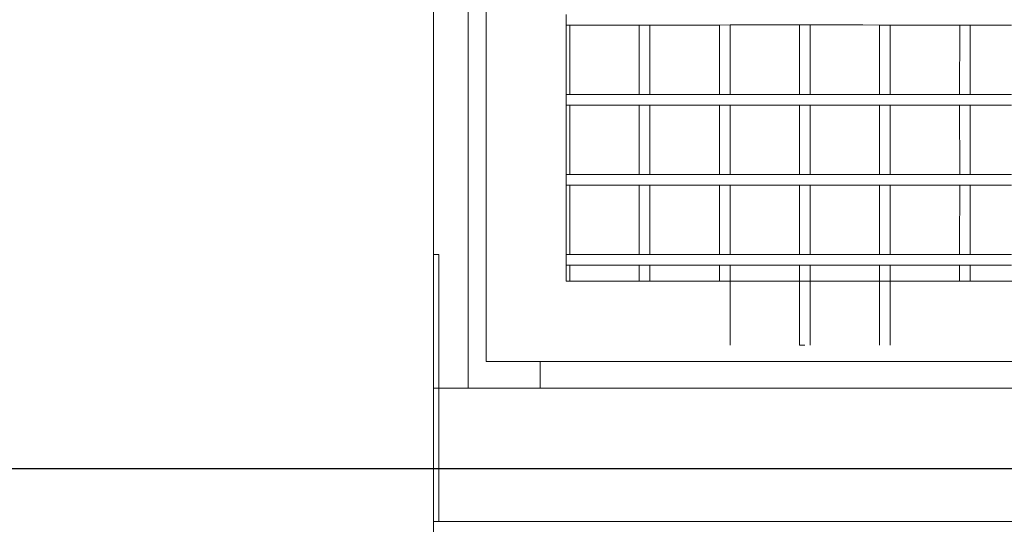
# Model space of a CAD drawing. Header units: millimetres. Extents: x -16331 to -10174, y -4135 to -3584.
# Tile 43 of 256: x -10365.476 to -10364, y -4018.876 to -4018.12. Entities that reach past the tile are written whole.
import ezdxf

# ---------------------------------------------------------------- set-up
doc = ezdxf.new("R2010")
doc.units = ezdxf.units.MM
doc.layers.add('DI-Eixos', color=7, linetype='Continuous')
for name, color, linetype, lineweight in [('DI-Elementos externos em corte', 9, 'Continuous', 18), ('DI-Elementos externos em vista', 9, 'Continuous', 5), ('IFC-IfcDoor-Contorno', 250, 'Continuous', 5), ('IFC-IfcSlab-Contorno', 250, 'Continuous', 5)]:
    doc.layers.add(name, color=color, linetype=linetype, lineweight=lineweight)

msp = doc.modelspace()

# ---------------------------------------------------------------- linework, layer by layer
at = {"layer": 'DI-Eixos'}
msp.add_line((-10376.1671, -4018.7924), (-10355.1826, -4018.7924), dxfattribs=at)
at = {"layer": 'DI-Elementos externos em corte'}
for p, q in [((-10364.8559, -4018.6718), (-10364.8559, -4016.6222)), ((-10364.8559, -4018.4718), (-10364.8559, -4018.5085)), ((-10364.8487, -4018.4718), (-10364.8559, -4018.4718)), ((-10364.8479, -4018.4718), (-10364.8487, -4018.4718)), ((-10364.8479, -4018.6718), (-10364.8479, -4018.4718)), ((-10364.8559, -4018.5085), (-10364.8559, -4018.6718)), ((-10364.8559, -4018.983), (-10364.8559, -4018.6718)), ((-10364.8559, -4018.6718), (-10364.8559, -4018.8718)), ((-10364.8479, -4018.835), (-10364.8479, -4018.6718)), ((-10364.8479, -4018.8718), (-10364.8479, -4018.835)), ((-10364.8559, -4018.8718), (-10364.8559, -4018.8803)), ((-10364.8479, -4018.8718), (-10364.8559, -4018.8718)), ((-10364.8559, -4018.8718), (-10364.8552, -4018.8718)), ((-10364.8552, -4018.8718), (-10364.8479, -4018.8718)), ((-10362.8955, -4018.8718), (-10364.8479, -4018.8718))]:
    msp.add_line(p, q, dxfattribs=at)
at = {"layer": 'DI-Elementos externos em corte', "lineweight": 5}
for p, q in [((-10364.8559, -4018.6718), (-10364.8559, -4016.6222)), ((-10364.8559, -4018.4718), (-10364.8559, -4018.5085)), ((-10364.8487, -4018.4718), (-10364.8559, -4018.4718)), ((-10364.8479, -4018.4718), (-10364.8487, -4018.4718)), ((-10364.8479, -4018.6718), (-10364.8479, -4018.4718)), ((-10364.8559, -4018.5085), (-10364.8559, -4018.6718)), ((-10364.8559, -4018.983), (-10364.8559, -4018.6718)), ((-10364.8559, -4018.6718), (-10364.8559, -4018.8718)), ((-10364.8479, -4018.835), (-10364.8479, -4018.6718)), ((-10364.8479, -4018.8718), (-10364.8479, -4018.835)), ((-10364.8559, -4018.8718), (-10364.8559, -4018.8803)), ((-10364.8479, -4018.8718), (-10364.8559, -4018.8718)), ((-10364.8559, -4018.8718), (-10364.8552, -4018.8718)), ((-10364.8552, -4018.8718), (-10364.8479, -4018.8718)), ((-10362.8955, -4018.8718), (-10364.8479, -4018.8718))]:
    msp.add_line(p, q, dxfattribs=at)
at = {"layer": 'DI-Elementos externos em vista'}
for p, q in [((-10364.8559, -4015.1518), (-10364.8559, -4018.4718)), ((-10364.8039, -4018.4718), (-10364.8039, -4015.1518)), ((-10364.8039, -4017.0478), (-10364.8039, -4018.6718)), ((-10364.7769, -4018.0078), (-10364.7769, -4018.6318)), ((-10364.6569, -4018.1278), (-10364.6569, -4018.1118)), ((-10364.6569, -4018.2318), (-10364.6569, -4018.1278)), ((-10364.6569, -4018.1278), (-10364.6514, -4018.1278)), ((-10364.6514, -4018.1278), (-10364.6075, -4018.1278)), ((-10364.6514, -4018.1329), (-10364.6514, -4018.1278)), ((-10364.6075, -4018.1278), (-10364.5473, -4018.1278)), ((-10364.5473, -4018.1278), (-10364.5314, -4018.1278)), ((-10364.5473, -4018.1278), (-10364.5473, -4018.1329)), ((-10364.5314, -4018.1278), (-10364.5018, -4018.1278)), ((-10364.5314, -4018.1329), (-10364.5314, -4018.1278)), ((-10364.5018, -4018.1278), (-10364.4273, -4018.1278)), ((-10364.4273, -4018.1278), (-10364.4114, -4018.1277)), ((-10364.4273, -4018.1278), (-10364.4273, -4018.1329)), ((-10364.4114, -4018.1277), (-10364.4056, -4018.1277)), ((-10364.4114, -4018.1329), (-10364.4114, -4018.1277)), ((-10364.4056, -4018.1277), (-10364.3081, -4018.1277)), ((-10364.3081, -4018.1277), (-10364.3073, -4018.1277)), ((-10364.3073, -4018.1277), (-10364.2914, -4018.1277)), ((-10364.3073, -4018.1277), (-10364.3073, -4018.1329)), ((-10364.2914, -4018.1277), (-10364.2124, -4018.1277)), ((-10364.2914, -4018.1329), (-10364.2914, -4018.1277)), ((-10364.2124, -4018.1277), (-10364.1873, -4018.1278)), ((-10364.1873, -4018.1278), (-10364.1714, -4018.1278)), ((-10364.1873, -4018.1278), (-10364.1873, -4018.1329)), ((-10364.1714, -4018.1278), (-10364.1108, -4018.1278)), ((-10364.1714, -4018.1329), (-10364.1714, -4018.1278)), ((-10364.1108, -4018.1278), (-10364.0673, -4018.1278)), ((-10364.0673, -4018.1278), (-10364.0514, -4018.1278)), ((-10364.0673, -4018.1278), (-10364.0673, -4018.1329)), ((-10364.0514, -4018.1278), (-10363.9897, -4018.1278)), ((-10364.0514, -4018.1329), (-10364.0514, -4018.1278)), ((-10364.6514, -4018.232), (-10364.6514, -4018.1329)), ((-10364.5473, -4018.1329), (-10364.5474, -4018.232)), ((-10364.5314, -4018.232), (-10364.5314, -4018.1329)), ((-10364.4273, -4018.1329), (-10364.4274, -4018.232)), ((-10364.4114, -4018.232), (-10364.4114, -4018.1329)), ((-10364.3073, -4018.1329), (-10364.3074, -4018.232)), ((-10364.2914, -4018.232), (-10364.2914, -4018.1329)), ((-10364.1873, -4018.1329), (-10364.1874, -4018.232)), ((-10364.1714, -4018.232), (-10364.1714, -4018.1329)), ((-10364.0673, -4018.1329), (-10364.0674, -4018.232)), ((-10364.0514, -4018.232), (-10364.0514, -4018.1329)), ((-10364.6569, -4018.2478), (-10364.6569, -4018.2318)), ((-10364.6514, -4018.2318), (-10364.6569, -4018.2318)), ((-10364.6075, -4018.2318), (-10364.6514, -4018.2318)), ((-10364.5474, -4018.2318), (-10364.6075, -4018.2318)), ((-10364.5314, -4018.2318), (-10364.5474, -4018.2318)), ((-10364.5018, -4018.2318), (-10364.5314, -4018.2318)), ((-10364.4274, -4018.2318), (-10364.5018, -4018.2318)), ((-10364.4114, -4018.2318), (-10364.4274, -4018.2318)), ((-10364.4056, -4018.2318), (-10364.4114, -4018.2318)), ((-10364.3081, -4018.2318), (-10364.4056, -4018.2318)), ((-10364.3074, -4018.2318), (-10364.3081, -4018.2318)), ((-10364.2914, -4018.2318), (-10364.3074, -4018.2318)), ((-10364.2124, -4018.2318), (-10364.2914, -4018.2318)), ((-10364.1874, -4018.2318), (-10364.2124, -4018.2318)), ((-10364.1714, -4018.2318), (-10364.1874, -4018.2318)), ((-10364.1108, -4018.2318), (-10364.1714, -4018.2318)), ((-10364.0674, -4018.2318), (-10364.1108, -4018.2318)), ((-10364.0514, -4018.2318), (-10364.0674, -4018.2318)), ((-10363.9897, -4018.2318), (-10364.0514, -4018.2318)), ((-10364.6569, -4018.3518), (-10364.6569, -4018.2478)), ((-10364.6569, -4018.2478), (-10364.6514, -4018.2478)), ((-10364.6514, -4018.2478), (-10364.6075, -4018.2478)), ((-10364.6514, -4018.3518), (-10364.6514, -4018.2478)), ((-10364.6075, -4018.2478), (-10364.5474, -4018.2478)), ((-10364.5474, -4018.2478), (-10364.5314, -4018.2478)), ((-10364.5474, -4018.2478), (-10364.5473, -4018.3518)), ((-10364.5314, -4018.2478), (-10364.5018, -4018.2478)), ((-10364.5314, -4018.3518), (-10364.5314, -4018.2478)), ((-10364.5018, -4018.2478), (-10364.4274, -4018.2478)), ((-10364.4274, -4018.2478), (-10364.4114, -4018.2477)), ((-10364.4274, -4018.2478), (-10364.4273, -4018.3518)), ((-10364.4114, -4018.2477), (-10364.4056, -4018.2477)), ((-10364.4114, -4018.3518), (-10364.4114, -4018.2477)), ((-10364.4056, -4018.2477), (-10364.3081, -4018.2477)), ((-10364.3081, -4018.2477), (-10364.3074, -4018.2477)), ((-10364.3074, -4018.2477), (-10364.2914, -4018.2477)), ((-10364.3074, -4018.2477), (-10364.3073, -4018.3518)), ((-10364.2914, -4018.2477), (-10364.2124, -4018.2477)), ((-10364.2914, -4018.3518), (-10364.2914, -4018.2477)), ((-10364.2124, -4018.2477), (-10364.1874, -4018.2478)), ((-10364.1874, -4018.2478), (-10364.1714, -4018.2478)), ((-10364.1874, -4018.2478), (-10364.1873, -4018.3518)), ((-10364.1714, -4018.2478), (-10364.1108, -4018.2478)), ((-10364.1714, -4018.3518), (-10364.1714, -4018.2478)), ((-10364.1108, -4018.2478), (-10364.0674, -4018.2478)), ((-10364.0674, -4018.2478), (-10364.0514, -4018.2478)), ((-10364.0674, -4018.2478), (-10364.0673, -4018.3518)), ((-10364.0514, -4018.2478), (-10363.9897, -4018.2478)), ((-10364.0514, -4018.3518), (-10364.0514, -4018.2478)), ((-10364.6569, -4018.3678), (-10364.6569, -4018.3518)), ((-10364.6514, -4018.3518), (-10364.6569, -4018.3518)), ((-10364.6075, -4018.3518), (-10364.6514, -4018.3518)), ((-10364.5473, -4018.3518), (-10364.6075, -4018.3518)), ((-10364.5314, -4018.3518), (-10364.5473, -4018.3518)), ((-10364.5018, -4018.3518), (-10364.5314, -4018.3518)), ((-10364.4273, -4018.3518), (-10364.5018, -4018.3518)), ((-10364.4114, -4018.3518), (-10364.4273, -4018.3518)), ((-10364.4056, -4018.3518), (-10364.4114, -4018.3518)), ((-10364.3081, -4018.3518), (-10364.4056, -4018.3518)), ((-10364.3073, -4018.3518), (-10364.3081, -4018.3518)), ((-10364.2914, -4018.3518), (-10364.3073, -4018.3518)), ((-10364.2124, -4018.3518), (-10364.2914, -4018.3518)), ((-10364.1873, -4018.3518), (-10364.2124, -4018.3518)), ((-10364.1714, -4018.3518), (-10364.1873, -4018.3518)), ((-10364.1108, -4018.3518), (-10364.1714, -4018.3518)), ((-10364.0673, -4018.3518), (-10364.1108, -4018.3518)), ((-10364.0514, -4018.3518), (-10364.0673, -4018.3518)), ((-10363.9897, -4018.3518), (-10364.0514, -4018.3518)), ((-10364.6569, -4018.4718), (-10364.6569, -4018.3678)), ((-10364.6569, -4018.3678), (-10364.6514, -4018.3678)), ((-10364.6514, -4018.3678), (-10364.6075, -4018.3678)), ((-10364.6514, -4018.4595), (-10364.6514, -4018.3678)), ((-10364.6075, -4018.3678), (-10364.5473, -4018.3678)), ((-10364.5473, -4018.3678), (-10364.5474, -4018.4595)), ((-10364.5473, -4018.3678), (-10364.5314, -4018.3678)), ((-10364.5314, -4018.3678), (-10364.5018, -4018.3678)), ((-10364.5314, -4018.4595), (-10364.5314, -4018.3678)), ((-10364.5018, -4018.3678), (-10364.4273, -4018.3678)), ((-10364.4273, -4018.3678), (-10364.4274, -4018.4595)), ((-10364.4273, -4018.3678), (-10364.4114, -4018.3677)), ((-10364.4114, -4018.3677), (-10364.4056, -4018.3677)), ((-10364.4114, -4018.4595), (-10364.4114, -4018.3677)), ((-10364.4056, -4018.3677), (-10364.3081, -4018.3677)), ((-10364.3081, -4018.3677), (-10364.3073, -4018.3677)), ((-10364.3073, -4018.3677), (-10364.3074, -4018.4595)), ((-10364.3073, -4018.3677), (-10364.2914, -4018.3677)), ((-10364.2914, -4018.3677), (-10364.2124, -4018.3677)), ((-10364.2914, -4018.4595), (-10364.2914, -4018.3677)), ((-10364.2124, -4018.3677), (-10364.1873, -4018.3678)), ((-10364.1873, -4018.3678), (-10364.1874, -4018.4595)), ((-10364.1873, -4018.3678), (-10364.1714, -4018.3678)), ((-10364.1714, -4018.3678), (-10364.1108, -4018.3678)), ((-10364.1714, -4018.4595), (-10364.1714, -4018.3678)), ((-10364.1108, -4018.3678), (-10364.0673, -4018.3678)), ((-10364.0673, -4018.3678), (-10364.0674, -4018.4595)), ((-10364.0673, -4018.3678), (-10364.0514, -4018.3678)), ((-10364.0514, -4018.3678), (-10363.9897, -4018.3678)), ((-10364.0514, -4018.4595), (-10364.0514, -4018.3678)), ((-10364.6514, -4018.4718), (-10364.6514, -4018.4595)), ((-10364.5474, -4018.4595), (-10364.5474, -4018.4718)), ((-10364.5314, -4018.4718), (-10364.5314, -4018.4595)), ((-10364.4274, -4018.4595), (-10364.4274, -4018.4718)), ((-10364.4114, -4018.4718), (-10364.4114, -4018.4595)), ((-10364.3074, -4018.4595), (-10364.3074, -4018.4718)), ((-10364.2914, -4018.4718), (-10364.2914, -4018.4595)), ((-10364.1874, -4018.4595), (-10364.1874, -4018.4718)), ((-10364.1714, -4018.4718), (-10364.1714, -4018.4595)), ((-10364.0674, -4018.4595), (-10364.0674, -4018.4718)), ((-10364.0514, -4018.4718), (-10364.0514, -4018.4595)), ((-10364.8559, -4018.4718), (-10364.8559, -4018.6718)), ((-10364.8039, -4018.6718), (-10364.8039, -4018.4718)), ((-10364.6569, -4018.4878), (-10364.6569, -4018.4718)), ((-10364.6514, -4018.4718), (-10364.6569, -4018.4718)), ((-10364.6075, -4018.4718), (-10364.6514, -4018.4718)), ((-10364.5474, -4018.4718), (-10364.6075, -4018.4718)), ((-10364.5314, -4018.4718), (-10364.5474, -4018.4718)), ((-10364.5018, -4018.4718), (-10364.5314, -4018.4718)), ((-10364.4274, -4018.4718), (-10364.5018, -4018.4718)), ((-10364.4114, -4018.4718), (-10364.4274, -4018.4718)), ((-10364.4056, -4018.4718), (-10364.4114, -4018.4718)), ((-10364.3081, -4018.4718), (-10364.4056, -4018.4718)), ((-10364.2914, -4018.4718), (-10364.3081, -4018.4718)), ((-10364.2124, -4018.4718), (-10364.2914, -4018.4718)), ((-10364.1874, -4018.4718), (-10364.2124, -4018.4718)), ((-10364.1714, -4018.4718), (-10364.1874, -4018.4718)), ((-10364.1108, -4018.4718), (-10364.1714, -4018.4718)), ((-10364.0674, -4018.4718), (-10364.1108, -4018.4718)), ((-10364.0514, -4018.4718), (-10364.0674, -4018.4718)), ((-10363.9897, -4018.4718), (-10364.0514, -4018.4718)), ((-10364.6569, -4018.5118), (-10364.6569, -4018.4878)), ((-10364.6569, -4018.4878), (-10364.6514, -4018.4878)), ((-10364.6514, -4018.4878), (-10364.6075, -4018.4878)), ((-10364.6514, -4018.5118), (-10364.6514, -4018.4878)), ((-10364.6075, -4018.4878), (-10364.5474, -4018.4878)), ((-10364.5474, -4018.4878), (-10364.5314, -4018.4878)), ((-10364.5474, -4018.4878), (-10364.5474, -4018.5118)), ((-10364.5314, -4018.4878), (-10364.5018, -4018.4878)), ((-10364.5314, -4018.5118), (-10364.5314, -4018.4878)), ((-10364.5018, -4018.4878), (-10364.4114, -4018.4877)), ((-10364.4274, -4018.4878), (-10364.4274, -4018.5118)), ((-10364.4114, -4018.4877), (-10364.4056, -4018.4877)), ((-10364.4114, -4018.5118), (-10364.4114, -4018.4877)), ((-10364.4056, -4018.4877), (-10364.3081, -4018.4877)), ((-10364.3081, -4018.4877), (-10364.3074, -4018.4877)), ((-10364.3074, -4018.4877), (-10364.2914, -4018.4877)), ((-10364.3074, -4018.4877), (-10364.3074, -4018.5118)), ((-10364.2914, -4018.4877), (-10364.2124, -4018.4877)), ((-10364.2914, -4018.5118), (-10364.2914, -4018.4877)), ((-10364.2124, -4018.4877), (-10364.1874, -4018.4878)), ((-10364.1874, -4018.4878), (-10364.1714, -4018.4878)), ((-10364.1874, -4018.4878), (-10364.1874, -4018.5118)), ((-10364.1714, -4018.4878), (-10364.1108, -4018.4878)), ((-10364.1714, -4018.5118), (-10364.1714, -4018.4878)), ((-10364.1108, -4018.4878), (-10364.0514, -4018.4878)), ((-10364.0674, -4018.4878), (-10364.0674, -4018.5118)), ((-10364.0514, -4018.4878), (-10363.9897, -4018.4878)), ((-10364.0514, -4018.5118), (-10364.0514, -4018.4878)), ((-10364.6514, -4018.5118), (-10364.6569, -4018.5118)), ((-10364.5474, -4018.5118), (-10364.6514, -4018.5118)), ((-10364.4274, -4018.5118), (-10364.5474, -4018.5118)), ((-10364.3074, -4018.5118), (-10364.4274, -4018.5118)), ((-10364.4114, -4018.6077), (-10364.4114, -4018.5118)), ((-10364.1874, -4018.5118), (-10364.3074, -4018.5118)), ((-10364.3074, -4018.5118), (-10364.3074, -4018.6077)), ((-10364.2914, -4018.6077), (-10364.2914, -4018.5118)), ((-10364.0674, -4018.5118), (-10364.1874, -4018.5118)), ((-10364.1874, -4018.5118), (-10364.1874, -4018.6077)), ((-10364.1714, -4018.6077), (-10364.1714, -4018.5118)), ((-10363.9474, -4018.5118), (-10364.0674, -4018.5118)), ((-10364.3074, -4018.6077), (-10364.2994, -4018.6077)), ((-10364.7769, -4018.6318), (-10364.6959, -4018.6318)), ((-10364.6959, -4018.6318), (-10364.6514, -4018.6318)), ((-10364.6959, -4018.6718), (-10364.6959, -4018.6318)), ((-10364.6514, -4018.6318), (-10364.5474, -4018.6318)), ((-10364.5474, -4018.6318), (-10364.4274, -4018.6318)), ((-10364.4274, -4018.6318), (-10364.3074, -4018.6318)), ((-10364.3074, -4018.6318), (-10364.1874, -4018.6318)), ((-10364.1874, -4018.6318), (-10364.1714, -4018.6318)), ((-10364.1714, -4018.6318), (-10364.0674, -4018.6318)), ((-10364.0674, -4018.6318), (-10364.0514, -4018.6318)), ((-10364.0514, -4018.6318), (-10363.9474, -4018.6318)), ((-10363.6555, -4018.6718), (-10364.8559, -4018.6718)), ((-10364.8479, -4018.6718), (-10364.8039, -4018.6718)), ((-10364.8039, -4018.6718), (-10364.7769, -4018.6718)), ((-10364.7769, -4018.6718), (-10364.763, -4018.6718)), ((-10364.763, -4018.6718), (-10364.6959, -4018.6718))]:
    msp.add_line(p, q, dxfattribs=at)
at = {"layer": 'IFC-IfcDoor-Contorno', "lineweight": 5}
for p, q in [((-10364.8559, -4015.1518), (-10364.8559, -4018.4718)), ((-10364.8039, -4018.4718), (-10364.8039, -4015.1518)), ((-10364.8039, -4017.0478), (-10364.8039, -4018.6718)), ((-10364.7769, -4018.0078), (-10364.7769, -4018.6318)), ((-10364.6569, -4018.1278), (-10364.6569, -4018.1118)), ((-10364.6569, -4018.2318), (-10364.6569, -4018.1278)), ((-10364.6569, -4018.1278), (-10364.6514, -4018.1278)), ((-10364.6514, -4018.1278), (-10364.6075, -4018.1278)), ((-10364.6514, -4018.1329), (-10364.6514, -4018.1278)), ((-10364.6075, -4018.1278), (-10364.5473, -4018.1278)), ((-10364.5473, -4018.1278), (-10364.5314, -4018.1278)), ((-10364.5473, -4018.1278), (-10364.5473, -4018.1329)), ((-10364.5314, -4018.1278), (-10364.5018, -4018.1278)), ((-10364.5314, -4018.1329), (-10364.5314, -4018.1278)), ((-10364.5018, -4018.1278), (-10364.4273, -4018.1278)), ((-10364.4273, -4018.1278), (-10364.4114, -4018.1277)), ((-10364.4273, -4018.1278), (-10364.4273, -4018.1329)), ((-10364.4114, -4018.1277), (-10364.4056, -4018.1277)), ((-10364.4114, -4018.1329), (-10364.4114, -4018.1277)), ((-10364.4056, -4018.1277), (-10364.3081, -4018.1277)), ((-10364.3081, -4018.1277), (-10364.3073, -4018.1277)), ((-10364.3073, -4018.1277), (-10364.2914, -4018.1277)), ((-10364.3073, -4018.1277), (-10364.3073, -4018.1329)), ((-10364.2914, -4018.1277), (-10364.2124, -4018.1277)), ((-10364.2914, -4018.1329), (-10364.2914, -4018.1277)), ((-10364.2124, -4018.1277), (-10364.1873, -4018.1278)), ((-10364.1873, -4018.1278), (-10364.1714, -4018.1278)), ((-10364.1873, -4018.1278), (-10364.1873, -4018.1329)), ((-10364.1714, -4018.1278), (-10364.1108, -4018.1278)), ((-10364.1714, -4018.1329), (-10364.1714, -4018.1278)), ((-10364.1108, -4018.1278), (-10364.0673, -4018.1278)), ((-10364.0673, -4018.1278), (-10364.0514, -4018.1278)), ((-10364.0673, -4018.1278), (-10364.0673, -4018.1329)), ((-10364.0514, -4018.1278), (-10363.9897, -4018.1278)), ((-10364.0514, -4018.1329), (-10364.0514, -4018.1278)), ((-10364.6514, -4018.232), (-10364.6514, -4018.1329)), ((-10364.5473, -4018.1329), (-10364.5474, -4018.232)), ((-10364.5314, -4018.232), (-10364.5314, -4018.1329)), ((-10364.4273, -4018.1329), (-10364.4274, -4018.232)), ((-10364.4114, -4018.232), (-10364.4114, -4018.1329)), ((-10364.3073, -4018.1329), (-10364.3074, -4018.232)), ((-10364.2914, -4018.232), (-10364.2914, -4018.1329)), ((-10364.1873, -4018.1329), (-10364.1874, -4018.232)), ((-10364.1714, -4018.232), (-10364.1714, -4018.1329)), ((-10364.0673, -4018.1329), (-10364.0674, -4018.232)), ((-10364.0514, -4018.232), (-10364.0514, -4018.1329)), ((-10364.6569, -4018.2478), (-10364.6569, -4018.2318)), ((-10364.6514, -4018.2318), (-10364.6569, -4018.2318)), ((-10364.6075, -4018.2318), (-10364.6514, -4018.2318)), ((-10364.5474, -4018.2318), (-10364.6075, -4018.2318)), ((-10364.5314, -4018.2318), (-10364.5474, -4018.2318)), ((-10364.5018, -4018.2318), (-10364.5314, -4018.2318)), ((-10364.4274, -4018.2318), (-10364.5018, -4018.2318)), ((-10364.4114, -4018.2318), (-10364.4274, -4018.2318)), ((-10364.4056, -4018.2318), (-10364.4114, -4018.2318)), ((-10364.3081, -4018.2318), (-10364.4056, -4018.2318)), ((-10364.3074, -4018.2318), (-10364.3081, -4018.2318)), ((-10364.2914, -4018.2318), (-10364.3074, -4018.2318)), ((-10364.2124, -4018.2318), (-10364.2914, -4018.2318)), ((-10364.1874, -4018.2318), (-10364.2124, -4018.2318)), ((-10364.1714, -4018.2318), (-10364.1874, -4018.2318)), ((-10364.1108, -4018.2318), (-10364.1714, -4018.2318)), ((-10364.0674, -4018.2318), (-10364.1108, -4018.2318)), ((-10364.0514, -4018.2318), (-10364.0674, -4018.2318)), ((-10363.9897, -4018.2318), (-10364.0514, -4018.2318)), ((-10364.6569, -4018.3518), (-10364.6569, -4018.2478)), ((-10364.6569, -4018.2478), (-10364.6514, -4018.2478)), ((-10364.6514, -4018.2478), (-10364.6075, -4018.2478)), ((-10364.6514, -4018.3518), (-10364.6514, -4018.2478)), ((-10364.6075, -4018.2478), (-10364.5474, -4018.2478)), ((-10364.5474, -4018.2478), (-10364.5314, -4018.2478)), ((-10364.5474, -4018.2478), (-10364.5473, -4018.3518)), ((-10364.5314, -4018.2478), (-10364.5018, -4018.2478)), ((-10364.5314, -4018.3518), (-10364.5314, -4018.2478)), ((-10364.5018, -4018.2478), (-10364.4274, -4018.2478)), ((-10364.4274, -4018.2478), (-10364.4114, -4018.2477)), ((-10364.4274, -4018.2478), (-10364.4273, -4018.3518)), ((-10364.4114, -4018.2477), (-10364.4056, -4018.2477)), ((-10364.4114, -4018.3518), (-10364.4114, -4018.2477)), ((-10364.4056, -4018.2477), (-10364.3081, -4018.2477)), ((-10364.3081, -4018.2477), (-10364.3074, -4018.2477)), ((-10364.3074, -4018.2477), (-10364.2914, -4018.2477)), ((-10364.3074, -4018.2477), (-10364.3073, -4018.3518)), ((-10364.2914, -4018.2477), (-10364.2124, -4018.2477)), ((-10364.2914, -4018.3518), (-10364.2914, -4018.2477)), ((-10364.2124, -4018.2477), (-10364.1874, -4018.2478)), ((-10364.1874, -4018.2478), (-10364.1714, -4018.2478)), ((-10364.1874, -4018.2478), (-10364.1873, -4018.3518)), ((-10364.1714, -4018.2478), (-10364.1108, -4018.2478)), ((-10364.1714, -4018.3518), (-10364.1714, -4018.2478)), ((-10364.1108, -4018.2478), (-10364.0674, -4018.2478)), ((-10364.0674, -4018.2478), (-10364.0514, -4018.2478)), ((-10364.0674, -4018.2478), (-10364.0673, -4018.3518)), ((-10364.0514, -4018.2478), (-10363.9897, -4018.2478)), ((-10364.0514, -4018.3518), (-10364.0514, -4018.2478)), ((-10364.6569, -4018.3678), (-10364.6569, -4018.3518)), ((-10364.6514, -4018.3518), (-10364.6569, -4018.3518)), ((-10364.6075, -4018.3518), (-10364.6514, -4018.3518)), ((-10364.5473, -4018.3518), (-10364.6075, -4018.3518)), ((-10364.5314, -4018.3518), (-10364.5473, -4018.3518)), ((-10364.5018, -4018.3518), (-10364.5314, -4018.3518)), ((-10364.4273, -4018.3518), (-10364.5018, -4018.3518)), ((-10364.4114, -4018.3518), (-10364.4273, -4018.3518)), ((-10364.4056, -4018.3518), (-10364.4114, -4018.3518)), ((-10364.3081, -4018.3518), (-10364.4056, -4018.3518)), ((-10364.3073, -4018.3518), (-10364.3081, -4018.3518)), ((-10364.2914, -4018.3518), (-10364.3073, -4018.3518)), ((-10364.2124, -4018.3518), (-10364.2914, -4018.3518)), ((-10364.1873, -4018.3518), (-10364.2124, -4018.3518)), ((-10364.1714, -4018.3518), (-10364.1873, -4018.3518)), ((-10364.1108, -4018.3518), (-10364.1714, -4018.3518)), ((-10364.0673, -4018.3518), (-10364.1108, -4018.3518)), ((-10364.0514, -4018.3518), (-10364.0673, -4018.3518)), ((-10363.9897, -4018.3518), (-10364.0514, -4018.3518)), ((-10364.6569, -4018.4718), (-10364.6569, -4018.3678)), ((-10364.6569, -4018.3678), (-10364.6514, -4018.3678)), ((-10364.6514, -4018.3678), (-10364.6075, -4018.3678)), ((-10364.6514, -4018.4595), (-10364.6514, -4018.3678)), ((-10364.6075, -4018.3678), (-10364.5473, -4018.3678)), ((-10364.5473, -4018.3678), (-10364.5474, -4018.4595)), ((-10364.5473, -4018.3678), (-10364.5314, -4018.3678)), ((-10364.5314, -4018.3678), (-10364.5018, -4018.3678)), ((-10364.5314, -4018.4595), (-10364.5314, -4018.3678)), ((-10364.5018, -4018.3678), (-10364.4273, -4018.3678)), ((-10364.4273, -4018.3678), (-10364.4274, -4018.4595)), ((-10364.4273, -4018.3678), (-10364.4114, -4018.3677)), ((-10364.4114, -4018.3677), (-10364.4056, -4018.3677)), ((-10364.4114, -4018.4595), (-10364.4114, -4018.3677)), ((-10364.4056, -4018.3677), (-10364.3081, -4018.3677)), ((-10364.3081, -4018.3677), (-10364.3073, -4018.3677)), ((-10364.3073, -4018.3677), (-10364.3074, -4018.4595)), ((-10364.3073, -4018.3677), (-10364.2914, -4018.3677)), ((-10364.2914, -4018.3677), (-10364.2124, -4018.3677)), ((-10364.2914, -4018.4595), (-10364.2914, -4018.3677)), ((-10364.2124, -4018.3677), (-10364.1873, -4018.3678)), ((-10364.1873, -4018.3678), (-10364.1874, -4018.4595)), ((-10364.1873, -4018.3678), (-10364.1714, -4018.3678)), ((-10364.1714, -4018.3678), (-10364.1108, -4018.3678)), ((-10364.1714, -4018.4595), (-10364.1714, -4018.3678)), ((-10364.1108, -4018.3678), (-10364.0673, -4018.3678)), ((-10364.0673, -4018.3678), (-10364.0674, -4018.4595)), ((-10364.0673, -4018.3678), (-10364.0514, -4018.3678)), ((-10364.0514, -4018.3678), (-10363.9897, -4018.3678)), ((-10364.0514, -4018.4595), (-10364.0514, -4018.3678)), ((-10364.6514, -4018.4718), (-10364.6514, -4018.4595)), ((-10364.5474, -4018.4595), (-10364.5474, -4018.4718)), ((-10364.5314, -4018.4718), (-10364.5314, -4018.4595)), ((-10364.4274, -4018.4595), (-10364.4274, -4018.4718)), ((-10364.4114, -4018.4718), (-10364.4114, -4018.4595)), ((-10364.3074, -4018.4595), (-10364.3074, -4018.4718)), ((-10364.2914, -4018.4718), (-10364.2914, -4018.4595)), ((-10364.1874, -4018.4595), (-10364.1874, -4018.4718)), ((-10364.1714, -4018.4718), (-10364.1714, -4018.4595)), ((-10364.0674, -4018.4595), (-10364.0674, -4018.4718)), ((-10364.0514, -4018.4718), (-10364.0514, -4018.4595)), ((-10364.8559, -4018.4718), (-10364.8559, -4018.6718)), ((-10364.8039, -4018.6718), (-10364.8039, -4018.4718)), ((-10364.6569, -4018.4878), (-10364.6569, -4018.4718)), ((-10364.6514, -4018.4718), (-10364.6569, -4018.4718)), ((-10364.6075, -4018.4718), (-10364.6514, -4018.4718)), ((-10364.5474, -4018.4718), (-10364.6075, -4018.4718)), ((-10364.5314, -4018.4718), (-10364.5474, -4018.4718)), ((-10364.5018, -4018.4718), (-10364.5314, -4018.4718)), ((-10364.4274, -4018.4718), (-10364.5018, -4018.4718)), ((-10364.4114, -4018.4718), (-10364.4274, -4018.4718)), ((-10364.4056, -4018.4718), (-10364.4114, -4018.4718)), ((-10364.3081, -4018.4718), (-10364.4056, -4018.4718)), ((-10364.2914, -4018.4718), (-10364.3081, -4018.4718)), ((-10364.2124, -4018.4718), (-10364.2914, -4018.4718)), ((-10364.1874, -4018.4718), (-10364.2124, -4018.4718)), ((-10364.1714, -4018.4718), (-10364.1874, -4018.4718)), ((-10364.1108, -4018.4718), (-10364.1714, -4018.4718)), ((-10364.0674, -4018.4718), (-10364.1108, -4018.4718)), ((-10364.0514, -4018.4718), (-10364.0674, -4018.4718)), ((-10363.9897, -4018.4718), (-10364.0514, -4018.4718)), ((-10364.6569, -4018.5118), (-10364.6569, -4018.4878)), ((-10364.6569, -4018.4878), (-10364.6514, -4018.4878)), ((-10364.6514, -4018.4878), (-10364.6075, -4018.4878)), ((-10364.6514, -4018.5118), (-10364.6514, -4018.4878)), ((-10364.6075, -4018.4878), (-10364.5474, -4018.4878)), ((-10364.5474, -4018.4878), (-10364.5314, -4018.4878)), ((-10364.5474, -4018.4878), (-10364.5474, -4018.5118)), ((-10364.5314, -4018.4878), (-10364.5018, -4018.4878)), ((-10364.5314, -4018.5118), (-10364.5314, -4018.4878)), ((-10364.5018, -4018.4878), (-10364.4114, -4018.4877)), ((-10364.4274, -4018.4878), (-10364.4274, -4018.5118)), ((-10364.4114, -4018.4877), (-10364.4056, -4018.4877)), ((-10364.4114, -4018.5118), (-10364.4114, -4018.4877)), ((-10364.4056, -4018.4877), (-10364.3081, -4018.4877)), ((-10364.3081, -4018.4877), (-10364.3074, -4018.4877)), ((-10364.3074, -4018.4877), (-10364.2914, -4018.4877)), ((-10364.3074, -4018.4877), (-10364.3074, -4018.5118)), ((-10364.2914, -4018.4877), (-10364.2124, -4018.4877)), ((-10364.2914, -4018.5118), (-10364.2914, -4018.4877)), ((-10364.2124, -4018.4877), (-10364.1874, -4018.4878)), ((-10364.1874, -4018.4878), (-10364.1714, -4018.4878)), ((-10364.1874, -4018.4878), (-10364.1874, -4018.5118)), ((-10364.1714, -4018.4878), (-10364.1108, -4018.4878)), ((-10364.1714, -4018.5118), (-10364.1714, -4018.4878)), ((-10364.1108, -4018.4878), (-10364.0514, -4018.4878)), ((-10364.0674, -4018.4878), (-10364.0674, -4018.5118)), ((-10364.0514, -4018.4878), (-10363.9897, -4018.4878)), ((-10364.0514, -4018.5118), (-10364.0514, -4018.4878)), ((-10364.6514, -4018.5118), (-10364.6569, -4018.5118)), ((-10364.5474, -4018.5118), (-10364.6514, -4018.5118)), ((-10364.4274, -4018.5118), (-10364.5474, -4018.5118)), ((-10364.3074, -4018.5118), (-10364.4274, -4018.5118)), ((-10364.4114, -4018.6077), (-10364.4114, -4018.5118)), ((-10364.1874, -4018.5118), (-10364.3074, -4018.5118)), ((-10364.3074, -4018.5118), (-10364.3074, -4018.6077)), ((-10364.2914, -4018.6077), (-10364.2914, -4018.5118)), ((-10364.0674, -4018.5118), (-10364.1874, -4018.5118)), ((-10364.1874, -4018.5118), (-10364.1874, -4018.6077)), ((-10364.1714, -4018.6077), (-10364.1714, -4018.5118)), ((-10363.9474, -4018.5118), (-10364.0674, -4018.5118)), ((-10364.3074, -4018.6077), (-10364.2994, -4018.6077)), ((-10364.7769, -4018.6318), (-10364.6959, -4018.6318)), ((-10364.6959, -4018.6318), (-10364.6514, -4018.6318)), ((-10364.6959, -4018.6718), (-10364.6959, -4018.6318)), ((-10364.6514, -4018.6318), (-10364.5474, -4018.6318)), ((-10364.5474, -4018.6318), (-10364.4274, -4018.6318)), ((-10364.4274, -4018.6318), (-10364.3074, -4018.6318)), ((-10364.3074, -4018.6318), (-10364.1874, -4018.6318)), ((-10364.1874, -4018.6318), (-10364.1714, -4018.6318)), ((-10364.1714, -4018.6318), (-10364.0674, -4018.6318)), ((-10364.0674, -4018.6318), (-10364.0514, -4018.6318)), ((-10364.0514, -4018.6318), (-10363.9474, -4018.6318)), ((-10364.8479, -4018.6718), (-10364.8039, -4018.6718)), ((-10364.8039, -4018.6718), (-10364.7769, -4018.6718)), ((-10364.7769, -4018.6718), (-10364.763, -4018.6718)), ((-10364.763, -4018.6718), (-10364.6959, -4018.6718))]:
    msp.add_line(p, q, dxfattribs=at)
at = {"layer": 'IFC-IfcSlab-Contorno', "lineweight": 5}
msp.add_line((-10363.6555, -4018.6718), (-10364.8559, -4018.6718), dxfattribs=at)

doc.saveas('drawing.dxf')
